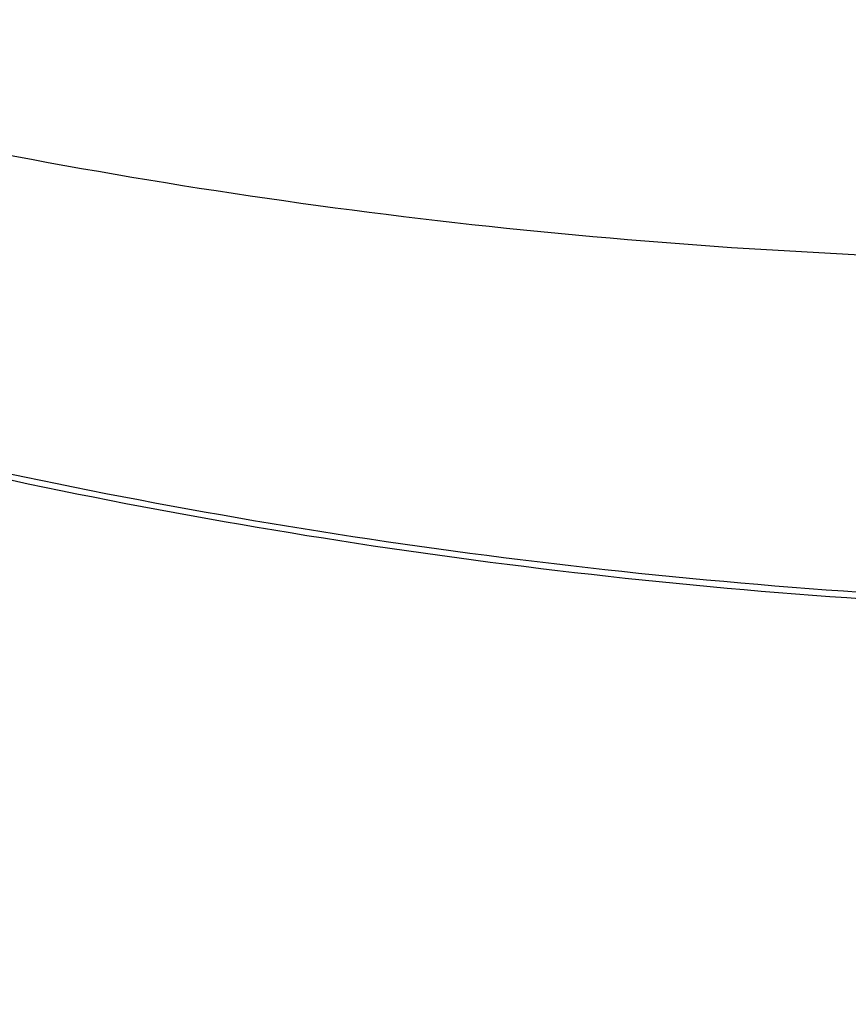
# Model space of a CAD drawing. Header units: millimetres. Extents: x -130 to 129, y 0 to 422.
# Tile 150 of 256: x -18.7781 to -18.7102, y 282.5728 to 282.6535. Entities that reach past the tile are written whole.
import ezdxf

# ---------------------------------------------------------------- set-up
doc = ezdxf.new("R2010")
doc.units = ezdxf.units.MM
doc.layers.add('Capa 01', color=7, linetype='Continuous')
doc.layers.add('NEGRO', color=7, linetype='Continuous', true_color=0x363535)

# ---------------------------------------------------------------- blocks, each defined once
blk = doc.blocks.new('DOME 29912')
at = {"layer": 'NEGRO'}
blk.add_arc((-0.703263, 292.997692, 114), 19, 89.963998, 213.2397355, dxfattribs=at)
for points, weights in [([(-19.100902, 282.872136, 116.430674), (-18.255902, 281.336812, 117.029193), (-18.169522, 283.11291, 116.512006)], [1, 0.260661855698, 1]), ([(-19.08061, 282.835354, 116.321247), (-18.26963, 281.368795, 117.005059), (-18.152547, 283.077006, 116.418211)], [1, 0.266270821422, 1]), ([(-19.080223, 282.834654, 117.680665), (-18.269864, 281.369351, 116.995472), (-18.152223, 283.076323, 117.583427)], [1, 0.266376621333, 1]), ([(-18.825859, 282.387719, 118.452021), (-18.285331, 281.464458, 117.487567), (-17.939426, 282.640052, 118.244589)], [1, 0.327930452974, 1]), ([(-18.825758, 282.387546, 115.547763), (-18.285301, 281.464428, 116.512231), (-17.939342, 282.639883, 115.755225)], [1, 0.327952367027, 1])]:
    blk.add_rational_spline(points, weights, degree=2, dxfattribs=at)

msp = doc.modelspace()

# ---------------------------------------------------------------- block references
at = {"layer": 'Capa 01'}
msp.add_blockref('DOME 29912', (0, 0, -50), dxfattribs=at)

doc.saveas('drawing.dxf')
